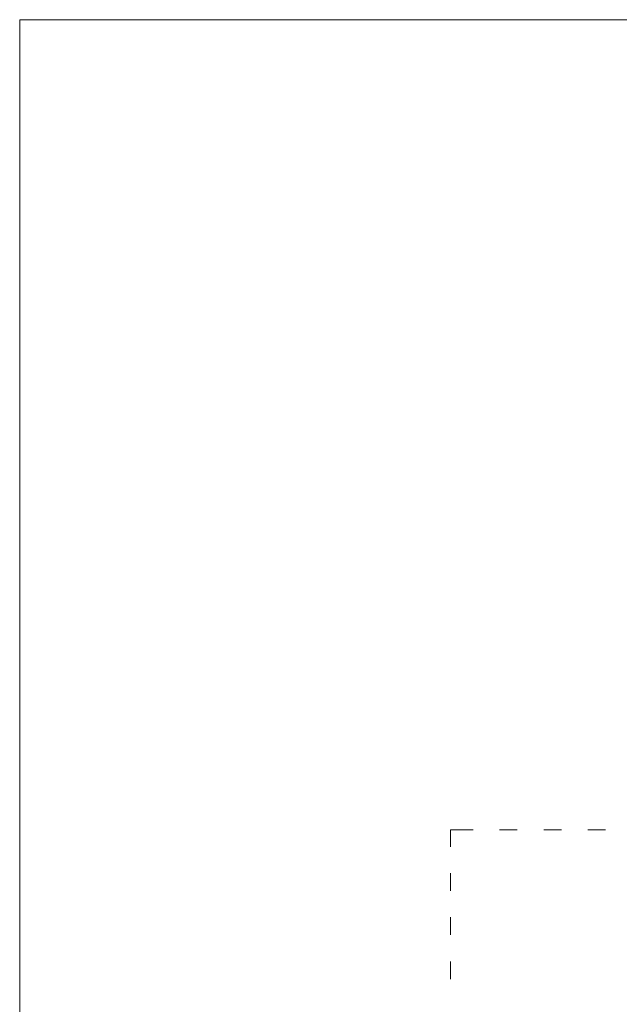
# Model space of a CAD drawing. Header units: millimetres. Extents: x -2626 to 2068, y -6169 to 7214.
# Tile 53 of 143: x -2626 to -2312, y -4449 to -3934. Entities that reach past the tile are written whole.
import ezdxf

# ---------------------------------------------------------------- set-up
doc = ezdxf.new("R2010")
doc.units = ezdxf.units.MM
doc.layers.get('0').update_dxf_attribs({"color": 252})

msp = doc.modelspace()

# ---------------------------------------------------------------- linework, layer by layer
at = {"color": 7, "lineweight": 0}
msp.add_lwpolyline([(-2625.97, -6142.99), (413.94, -6142.99), (413.94, -3934.17), (-2625.97, -3934.17)], close=True, dxfattribs=at)
for points in [[(-2400.67, -4366.87), (-2400.67, -4357.95), (-2388.85, -4357.95)], [(-2375.03, -4357.95), (-2365.79, -4357.95)], [(-2351.89, -4357.95), (-2342.65, -4357.95)], [(-2328.83, -4357.95), (-2319.59, -4357.95)], [(-2400.67, -4389.93), (-2400.67, -4380.69)], [(-2400.67, -4412.99), (-2400.67, -4403.75)], [(-2400.67, -4436.13), (-2400.67, -4426.89)]]:
    msp.add_lwpolyline(points, dxfattribs=at)

doc.saveas('drawing.dxf')
